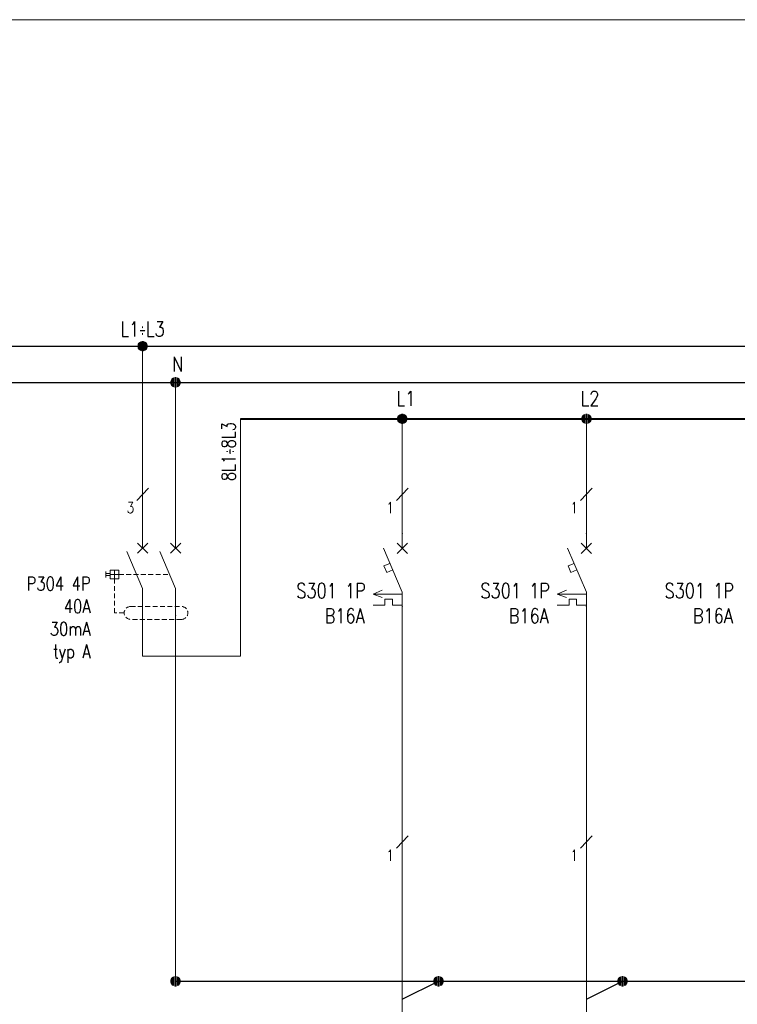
# Model space of a CAD drawing. Header units: millimetres. Extents: x 2505 to 3495, y 1397 to 1684.
# Tile 45 of 59: x 3145 to 3200, y 1608 to 1684. Entities that reach past the tile are written whole.
import ezdxf
from ezdxf.enums import TextEntityAlignment as Align

# ---------------------------------------------------------------- set-up
doc = ezdxf.new("R2010")
doc.units = ezdxf.units.MM
doc.linetypes.add('DASHED2', pattern=[0.375, 0.25, -0.125])
for name, color, linetype, lineweight in [('#elektryczne', 7, 'Continuous', 20), ('EB_PRZEWODY', 3, 'Continuous', 20), ('PRZEWODY', 3, 'Continuous', 20), ('SYMBOL', 3, 'Continuous', 20), ('SZYNY', 1, 'Continuous', 40)]:
    doc.layers.add(name, color=color, linetype=linetype, lineweight=lineweight)
doc.layers.add('OPIS', color=7, linetype='Continuous')
doc.styles.add('SIMPLEX', font='simplex.shx', dxfattribs={"width": 0.8})

# ---------------------------------------------------------------- blocks, each defined once
blk = doc.blocks.new('*U76')
for p, q in [((-0.64, 0.17), (-0.66, 0.02)), ((-0.64, 0.17), (-0.66, 0.02)), ((-0.64, 0), (-0.66, -0.03)), ((-0.6, 0.28), (-0.64, 0.17)), ((-0.6, 0.28), (-0.64, 0.17)), ((-0.6, 0.14), (-0.64, 0.09)), ((-0.6, 0), (-0.64, 0)), ((-0.51, 0.43), (-0.6, 0.28)), ((-0.51, 0.43), (-0.6, 0.28)), ((-0.51, 0.29), (-0.6, 0.19)), ((-0.51, 0.15), (-0.6, 0.1)), ((-0.51, 0.01), (-0.6, 0)), ((-0.4, 0.52), (-0.51, 0.43)), ((-0.4, 0.52), (-0.51, 0.43)), ((-0.4, 0.41), (-0.51, 0.33)), ((-0.4, 0.29), (-0.51, 0.24)), ((-0.4, 0.17), (-0.51, 0.15)), ((-0.4, 0.06), (-0.51, 0.05)), ((-0.27, 0.61), (-0.4, 0.52)), ((-0.27, 0.61), (-0.4, 0.52)), ((-0.27, 0.5), (-0.4, 0.43)), ((-0.27, 0.38), (-0.4, 0.33)), ((-0.27, 0.27), (-0.4, 0.24)), ((-0.27, 0.16), (-0.4, 0.14)), ((-0.27, 0.05), (-0.4, 0.05)), ((-0.27, 0.61), (-0.27, -0.61)), ((-0.27, 0.61), (-0.27, -0.61)), ((-0.1, 0.66), (0.1, 0.66)), ((-0.1, 0.66), (0.1, 0.66)), ((-0.1, -0.66), (-0.1, 0.66)), ((-0.1, 0.66), (-0.1, -0.66)), ((-0.1, 0.56), (0.1, 0.56)), ((-0.1, 0.46), (0.1, 0.46)), ((-0.1, 0.36), (0.1, 0.36)), ((-0.1, 0.26), (0.1, 0.26)), ((-0.1, 0.15), (0.1, 0.15)), ((-0.1, 0.05), (0.1, 0.05)), ((0.1, -0.66), (0.1, 0.66)), ((0.1, 0.66), (0.1, -0.66)), ((0.27, 0.61), (0.27, -0.61)), ((0.27, 0.61), (0.27, -0.61)), ((0.27, 0.61), (0.4, 0.52)), ((0.27, 0.61), (0.4, 0.52)), ((0.27, 0.5), (0.4, 0.43)), ((0.27, 0.38), (0.4, 0.33)), ((0.27, 0.27), (0.4, 0.24)), ((0.27, 0.16), (0.4, 0.14)), ((0.27, 0.05), (0.4, 0.05)), ((0.4, 0.52), (0.51, 0.43)), ((0.4, 0.52), (0.51, 0.43)), ((0.4, 0.41), (0.51, 0.33)), ((0.4, 0.29), (0.51, 0.24)), ((0.4, 0.17), (0.51, 0.15)), ((0.4, 0.06), (0.51, 0.05)), ((0.51, 0.43), (0.6, 0.28)), ((0.51, 0.43), (0.6, 0.28)), ((0.51, 0.29), (0.6, 0.19)), ((0.51, 0.15), (0.6, 0.1)), ((0.51, 0.01), (0.6, 0)), ((0.6, 0.28), (0.64, 0.17)), ((0.6, 0.28), (0.64, 0.17)), ((0.6, 0.14), (0.64, 0.09)), ((0.6, 0), (0.64, 0)), ((0.64, 0.17), (0.66, 0.02)), ((0.64, 0.17), (0.66, 0.02)), ((0.64, 0), (0.66, -0.03)), ((-0.65, -0.08), (-0.64, -0.17)), ((-0.64, -0.17), (-0.65, -0.08)), ((-0.6, -0.14), (-0.64, -0.08)), ((-0.64, -0.17), (-0.6, -0.28)), ((-0.6, -0.28), (-0.64, -0.17)), ((-0.51, -0.13), (-0.6, -0.09)), ((-0.51, -0.27), (-0.6, -0.18)), ((-0.6, -0.28), (-0.51, -0.41)), ((-0.51, -0.41), (-0.6, -0.28)), ((-0.4, -0.06), (-0.51, -0.04)), ((-0.4, -0.17), (-0.51, -0.13)), ((-0.4, -0.29), (-0.51, -0.23)), ((-0.4, -0.41), (-0.51, -0.32)), ((-0.51, -0.41), (-0.4, -0.52)), ((-0.4, -0.52), (-0.51, -0.41)), ((-0.27, -0.06), (-0.4, -0.05)), ((-0.27, -0.17), (-0.4, -0.14)), ((-0.27, -0.28), (-0.4, -0.24)), ((-0.27, -0.39), (-0.4, -0.33)), ((-0.27, -0.5), (-0.4, -0.43)), ((-0.4, -0.52), (-0.27, -0.61)), ((-0.27, -0.61), (-0.4, -0.52)), ((-0.1, -0.05), (0.1, -0.05)), ((-0.1, -0.15), (0.1, -0.15)), ((-0.1, -0.26), (0.1, -0.26)), ((-0.1, -0.36), (0.1, -0.36)), ((-0.1, -0.46), (0.1, -0.46)), ((-0.1, -0.56), (0.1, -0.56)), ((0.1, -0.66), (-0.1, -0.66)), ((-0.1, -0.66), (0.1, -0.66)), ((0.27, -0.06), (0.4, -0.05)), ((0.27, -0.17), (0.4, -0.14)), ((0.27, -0.28), (0.4, -0.24)), ((0.27, -0.39), (0.4, -0.33)), ((0.27, -0.5), (0.4, -0.43)), ((0.4, -0.52), (0.27, -0.61)), ((0.27, -0.61), (0.4, -0.52)), ((0.4, -0.06), (0.51, -0.04)), ((0.4, -0.17), (0.51, -0.13)), ((0.4, -0.29), (0.51, -0.23)), ((0.4, -0.41), (0.51, -0.32)), ((0.51, -0.41), (0.4, -0.52)), ((0.4, -0.52), (0.51, -0.41)), ((0.51, -0.13), (0.6, -0.09)), ((0.51, -0.27), (0.6, -0.18)), ((0.6, -0.28), (0.51, -0.41)), ((0.51, -0.41), (0.6, -0.28)), ((0.6, -0.14), (0.64, -0.08)), ((0.64, -0.17), (0.6, -0.28)), ((0.6, -0.28), (0.64, -0.17)), ((0.65, -0.08), (0.64, -0.17)), ((0.64, -0.17), (0.65, -0.08))]:
    blk.add_line(p, q)
at = {"ltscale": 5}
blk.add_line((0.66, 0.02), (0.66, -0.08), dxfattribs=at)
blk.add_point((0, 0))
blk = doc.blocks.new('*U78')
for p, q in [((-0.64, 0.17), (-0.66, 0.02)), ((-0.64, 0.17), (-0.66, 0.02)), ((-0.64, 0), (-0.66, -0.03)), ((-0.6, 0.28), (-0.64, 0.17)), ((-0.6, 0.28), (-0.64, 0.17)), ((-0.6, 0.14), (-0.64, 0.09)), ((-0.6, 0), (-0.64, 0)), ((-0.51, 0.43), (-0.6, 0.28)), ((-0.51, 0.43), (-0.6, 0.28)), ((-0.51, 0.29), (-0.6, 0.19)), ((-0.51, 0.15), (-0.6, 0.1)), ((-0.51, 0.01), (-0.6, 0)), ((-0.4, 0.52), (-0.51, 0.43)), ((-0.4, 0.52), (-0.51, 0.43)), ((-0.4, 0.41), (-0.51, 0.33)), ((-0.4, 0.29), (-0.51, 0.24)), ((-0.4, 0.17), (-0.51, 0.15)), ((-0.4, 0.06), (-0.51, 0.05)), ((-0.27, 0.61), (-0.4, 0.52)), ((-0.27, 0.61), (-0.4, 0.52)), ((-0.27, 0.5), (-0.4, 0.43)), ((-0.27, 0.38), (-0.4, 0.33)), ((-0.27, 0.27), (-0.4, 0.24)), ((-0.27, 0.16), (-0.4, 0.14)), ((-0.27, 0.05), (-0.4, 0.05)), ((-0.27, 0.61), (-0.27, -0.61)), ((-0.27, 0.61), (-0.27, -0.61)), ((-0.1, 0.66), (0.1, 0.66)), ((-0.1, 0.66), (0.1, 0.66)), ((-0.1, -0.66), (-0.1, 0.66)), ((-0.1, 0.66), (-0.1, -0.66)), ((-0.1, 0.56), (0.1, 0.56)), ((-0.1, 0.46), (0.1, 0.46)), ((-0.1, 0.36), (0.1, 0.36)), ((-0.1, 0.26), (0.1, 0.26)), ((-0.1, 0.15), (0.1, 0.15)), ((-0.1, 0.05), (0.1, 0.05)), ((0.1, -0.66), (0.1, 0.66)), ((0.1, 0.66), (0.1, -0.66)), ((0.27, 0.61), (0.27, -0.61)), ((0.27, 0.61), (0.27, -0.61)), ((0.27, 0.61), (0.4, 0.52)), ((0.27, 0.61), (0.4, 0.52)), ((0.27, 0.5), (0.4, 0.43)), ((0.27, 0.38), (0.4, 0.33)), ((0.27, 0.27), (0.4, 0.24)), ((0.27, 0.16), (0.4, 0.14)), ((0.27, 0.05), (0.4, 0.05)), ((0.4, 0.52), (0.51, 0.43)), ((0.4, 0.52), (0.51, 0.43)), ((0.4, 0.41), (0.51, 0.33)), ((0.4, 0.29), (0.51, 0.24)), ((0.4, 0.17), (0.51, 0.15)), ((0.4, 0.06), (0.51, 0.05)), ((0.51, 0.43), (0.6, 0.28)), ((0.51, 0.43), (0.6, 0.28)), ((0.51, 0.29), (0.6, 0.19)), ((0.51, 0.15), (0.6, 0.1)), ((0.51, 0.01), (0.6, 0)), ((0.6, 0.28), (0.64, 0.17)), ((0.6, 0.28), (0.64, 0.17)), ((0.6, 0.14), (0.64, 0.09)), ((0.6, 0), (0.64, 0)), ((0.64, 0.17), (0.66, 0.02)), ((0.64, 0.17), (0.66, 0.02)), ((0.64, 0), (0.66, -0.03)), ((-0.65, -0.08), (-0.64, -0.17)), ((-0.64, -0.17), (-0.65, -0.08)), ((-0.6, -0.14), (-0.64, -0.08)), ((-0.64, -0.17), (-0.6, -0.28)), ((-0.6, -0.28), (-0.64, -0.17)), ((-0.51, -0.13), (-0.6, -0.09)), ((-0.51, -0.27), (-0.6, -0.18)), ((-0.6, -0.28), (-0.51, -0.41)), ((-0.51, -0.41), (-0.6, -0.28)), ((-0.4, -0.06), (-0.51, -0.04)), ((-0.4, -0.17), (-0.51, -0.13)), ((-0.4, -0.29), (-0.51, -0.23)), ((-0.4, -0.41), (-0.51, -0.32)), ((-0.51, -0.41), (-0.4, -0.52)), ((-0.4, -0.52), (-0.51, -0.41)), ((-0.27, -0.06), (-0.4, -0.05)), ((-0.27, -0.17), (-0.4, -0.14)), ((-0.27, -0.28), (-0.4, -0.24)), ((-0.27, -0.39), (-0.4, -0.33)), ((-0.27, -0.5), (-0.4, -0.43)), ((-0.4, -0.52), (-0.27, -0.61)), ((-0.27, -0.61), (-0.4, -0.52)), ((-0.1, -0.05), (0.1, -0.05)), ((-0.1, -0.15), (0.1, -0.15)), ((-0.1, -0.26), (0.1, -0.26)), ((-0.1, -0.36), (0.1, -0.36)), ((-0.1, -0.46), (0.1, -0.46)), ((-0.1, -0.56), (0.1, -0.56)), ((0.1, -0.66), (-0.1, -0.66)), ((-0.1, -0.66), (0.1, -0.66)), ((0.27, -0.06), (0.4, -0.05)), ((0.27, -0.17), (0.4, -0.14)), ((0.27, -0.28), (0.4, -0.24)), ((0.27, -0.39), (0.4, -0.33)), ((0.27, -0.5), (0.4, -0.43)), ((0.4, -0.52), (0.27, -0.61)), ((0.27, -0.61), (0.4, -0.52)), ((0.4, -0.06), (0.51, -0.04)), ((0.4, -0.17), (0.51, -0.13)), ((0.4, -0.29), (0.51, -0.23)), ((0.4, -0.41), (0.51, -0.32)), ((0.51, -0.41), (0.4, -0.52)), ((0.4, -0.52), (0.51, -0.41)), ((0.51, -0.13), (0.6, -0.09)), ((0.51, -0.27), (0.6, -0.18)), ((0.6, -0.28), (0.51, -0.41)), ((0.51, -0.41), (0.6, -0.28)), ((0.6, -0.14), (0.64, -0.08)), ((0.64, -0.17), (0.6, -0.28)), ((0.6, -0.28), (0.64, -0.17)), ((0.65, -0.08), (0.64, -0.17)), ((0.64, -0.17), (0.65, -0.08))]:
    blk.add_line(p, q)
at = {"ltscale": 5}
blk.add_line((0.66, 0.02), (0.66, -0.08), dxfattribs=at)
blk.add_point((0, 0))
blk = doc.blocks.new('różnicowoprądowy')
for p, q in [((0, 0), (0, 2)), ((5.04, 0), (5.04, 2)), ((-0.78, -0.78), (0.78, 0.78)), ((0.78, -0.78), (-0.78, 0.78)), ((4.26, -0.78), (5.83, 0.78)), ((5.83, -0.78), (4.26, 0.78)), ((-2.41, -0.52), (0, -6.16)), ((2.63, -0.52), (5.04, -6.16)), ((-5.65, -3.56), (-5.65, -4.47)), ((-4.96, -3.85), (-5.65, -3.85)), ((-4.96, -4.18), (-5.65, -4.18)), ((-4.96, -3.35), (-4.96, -4.68)), ((-3.63, -3.35), (-4.96, -3.35)), ((-3.63, -4.02), (-4.96, -4.02)), ((-4.3, -3.35), (-4.3, -4.68)), ((-3.63, -3.35), (-3.63, -4.68)), ((-3.63, -4.68), (-4.96, -4.68)), ((0, -6.12), (0, -11.54)), ((5.04, -6.16), (5.04, -11.58))]:
    blk.add_line(p, q)
at = {"color": 3}
blk.add_line((2.63, -0.52), (5.04, -6.16), dxfattribs=at)
blk.add_line((2.63, -0.52), (5.04, -6.16), dxfattribs=at)
at = {"color": 4, "linetype": 'DASHED2', "ltscale": 3}
for p, q in [((-3.63, -4.02), (4.13, -4.02)), ((-1.84, -8.93), (5.95, -8.93)), ((5.95, -10.91), (-1.84, -10.91))]:
    blk.add_line(p, q, dxfattribs=at)
blk.add_lwpolyline([(-2.83, -9.92), (-4.3, -9.92), (-4.3, -4.68)], dxfattribs=at)
for centre, start, end in [((-1.84, -9.92), 90, 270), ((5.95, -9.92), 270, 90)]:
    blk.add_arc(centre, 0.99, start, end, dxfattribs=at)
blk.add_point((5.04, -10.35), dxfattribs=at)
blk.add_point((5.04, -10.35), dxfattribs=at)
blk = doc.blocks.new('*U77')
for p, q in [((-0.64, 0.17), (-0.66, 0.02)), ((-0.64, 0.17), (-0.66, 0.02)), ((-0.64, 0), (-0.66, -0.03)), ((-0.6, 0.28), (-0.64, 0.17)), ((-0.6, 0.28), (-0.64, 0.17)), ((-0.6, 0.14), (-0.64, 0.09)), ((-0.6, 0), (-0.64, 0)), ((-0.51, 0.43), (-0.6, 0.28)), ((-0.51, 0.43), (-0.6, 0.28)), ((-0.51, 0.29), (-0.6, 0.19)), ((-0.51, 0.15), (-0.6, 0.1)), ((-0.51, 0.01), (-0.6, 0)), ((-0.4, 0.52), (-0.51, 0.43)), ((-0.4, 0.52), (-0.51, 0.43)), ((-0.4, 0.41), (-0.51, 0.33)), ((-0.4, 0.29), (-0.51, 0.24)), ((-0.4, 0.17), (-0.51, 0.15)), ((-0.4, 0.06), (-0.51, 0.05)), ((-0.27, 0.61), (-0.4, 0.52)), ((-0.27, 0.61), (-0.4, 0.52)), ((-0.27, 0.5), (-0.4, 0.43)), ((-0.27, 0.38), (-0.4, 0.33)), ((-0.27, 0.27), (-0.4, 0.24)), ((-0.27, 0.16), (-0.4, 0.14)), ((-0.27, 0.05), (-0.4, 0.05)), ((-0.27, 0.61), (-0.27, -0.61)), ((-0.27, 0.61), (-0.27, -0.61)), ((-0.1, 0.66), (0.1, 0.66)), ((-0.1, 0.66), (0.1, 0.66)), ((-0.1, -0.66), (-0.1, 0.66)), ((-0.1, 0.66), (-0.1, -0.66)), ((-0.1, 0.56), (0.1, 0.56)), ((-0.1, 0.46), (0.1, 0.46)), ((-0.1, 0.36), (0.1, 0.36)), ((-0.1, 0.26), (0.1, 0.26)), ((-0.1, 0.15), (0.1, 0.15)), ((-0.1, 0.05), (0.1, 0.05)), ((0.1, -0.66), (0.1, 0.66)), ((0.1, 0.66), (0.1, -0.66)), ((0.27, 0.61), (0.27, -0.61)), ((0.27, 0.61), (0.27, -0.61)), ((0.27, 0.61), (0.4, 0.52)), ((0.27, 0.61), (0.4, 0.52)), ((0.27, 0.5), (0.4, 0.43)), ((0.27, 0.38), (0.4, 0.33)), ((0.27, 0.27), (0.4, 0.24)), ((0.27, 0.16), (0.4, 0.14)), ((0.27, 0.05), (0.4, 0.05)), ((0.4, 0.52), (0.51, 0.43)), ((0.4, 0.52), (0.51, 0.43)), ((0.4, 0.41), (0.51, 0.33)), ((0.4, 0.29), (0.51, 0.24)), ((0.4, 0.17), (0.51, 0.15)), ((0.4, 0.06), (0.51, 0.05)), ((0.51, 0.43), (0.6, 0.28)), ((0.51, 0.43), (0.6, 0.28)), ((0.51, 0.29), (0.6, 0.19)), ((0.51, 0.15), (0.6, 0.1)), ((0.51, 0.01), (0.6, 0)), ((0.6, 0.28), (0.64, 0.17)), ((0.6, 0.28), (0.64, 0.17)), ((0.6, 0.14), (0.64, 0.09)), ((0.6, 0), (0.64, 0)), ((0.64, 0.17), (0.66, 0.02)), ((0.64, 0.17), (0.66, 0.02)), ((0.64, 0), (0.66, -0.03)), ((-0.65, -0.08), (-0.64, -0.17)), ((-0.64, -0.17), (-0.65, -0.08)), ((-0.6, -0.14), (-0.64, -0.08)), ((-0.64, -0.17), (-0.6, -0.28)), ((-0.6, -0.28), (-0.64, -0.17)), ((-0.51, -0.13), (-0.6, -0.09)), ((-0.51, -0.27), (-0.6, -0.18)), ((-0.6, -0.28), (-0.51, -0.41)), ((-0.51, -0.41), (-0.6, -0.28)), ((-0.4, -0.06), (-0.51, -0.04)), ((-0.4, -0.17), (-0.51, -0.13)), ((-0.4, -0.29), (-0.51, -0.23)), ((-0.4, -0.41), (-0.51, -0.32)), ((-0.51, -0.41), (-0.4, -0.52)), ((-0.4, -0.52), (-0.51, -0.41)), ((-0.27, -0.06), (-0.4, -0.05)), ((-0.27, -0.17), (-0.4, -0.14)), ((-0.27, -0.28), (-0.4, -0.24)), ((-0.27, -0.39), (-0.4, -0.33)), ((-0.27, -0.5), (-0.4, -0.43)), ((-0.4, -0.52), (-0.27, -0.61)), ((-0.27, -0.61), (-0.4, -0.52)), ((-0.1, -0.05), (0.1, -0.05)), ((-0.1, -0.15), (0.1, -0.15)), ((-0.1, -0.26), (0.1, -0.26)), ((-0.1, -0.36), (0.1, -0.36)), ((-0.1, -0.46), (0.1, -0.46)), ((-0.1, -0.56), (0.1, -0.56)), ((0.1, -0.66), (-0.1, -0.66)), ((-0.1, -0.66), (0.1, -0.66)), ((0.27, -0.06), (0.4, -0.05)), ((0.27, -0.17), (0.4, -0.14)), ((0.27, -0.28), (0.4, -0.24)), ((0.27, -0.39), (0.4, -0.33)), ((0.27, -0.5), (0.4, -0.43)), ((0.4, -0.52), (0.27, -0.61)), ((0.27, -0.61), (0.4, -0.52)), ((0.4, -0.06), (0.51, -0.04)), ((0.4, -0.17), (0.51, -0.13)), ((0.4, -0.29), (0.51, -0.23)), ((0.4, -0.41), (0.51, -0.32)), ((0.51, -0.41), (0.4, -0.52)), ((0.4, -0.52), (0.51, -0.41)), ((0.51, -0.13), (0.6, -0.09)), ((0.51, -0.27), (0.6, -0.18)), ((0.6, -0.28), (0.51, -0.41)), ((0.51, -0.41), (0.6, -0.28)), ((0.6, -0.14), (0.64, -0.08)), ((0.64, -0.17), (0.6, -0.28)), ((0.6, -0.28), (0.64, -0.17)), ((0.65, -0.08), (0.64, -0.17)), ((0.64, -0.17), (0.65, -0.08))]:
    blk.add_line(p, q)
at = {"ltscale": 5}
blk.add_line((0.66, 0.02), (0.66, -0.08), dxfattribs=at)
blk.add_point((0, 0))
blk = doc.blocks.new('S-ZAB')
for p, q in [((-0.707114, -2.707138), (0.707099, -1.292925)), ((0.707099, -2.707138), (-0.707114, -1.292925)), ((-0.000008, -2.000032), (-0.000008, -0.000031)), ((-2.605718, -2.000032), (-0.000008, -8.080032)), ((-1.707928, -4.094892), (-2.531218, -4.447722)), ((-2.531218, -4.447722), (-2.150078, -5.337052)), ((-1.326788, -4.984212), (-2.150078, -5.337052)), ((-4.022616, -8.370921), (-2.759798, -7.798842)), ((-0.000008, -8.080032), (-0.000008, -10.080032)), ((-0.000008, -8.370921), (-4.022616, -8.370921)), ((-2.759798, -8.79886), (-4.022616, -8.370921)), ((-2.403294, -9.060289), (-2.403294, -9.874011)), ((-1.349945, -9.060289), (-2.403294, -9.060289)), ((-1.349945, -9.060289), (-1.349945, -9.874011)), ((-2.403294, -9.874011), (-4.022616, -9.874011)), ((-0.000008, -9.874011), (-1.349945, -9.874011))]:
    blk.add_line(p, q)
for p in [(-0.000008, -0.000031), (-0.000008, -10.080032)]:
    blk.add_point(p)
blk = doc.blocks.new('*U75')
for p, q in [((-0.64, 0.17), (-0.66, 0.02)), ((-0.64, 0.17), (-0.66, 0.02)), ((-0.64, 0), (-0.66, -0.03)), ((-0.6, 0.28), (-0.64, 0.17)), ((-0.6, 0.28), (-0.64, 0.17)), ((-0.6, 0.14), (-0.64, 0.09)), ((-0.6, 0), (-0.64, 0)), ((-0.51, 0.43), (-0.6, 0.28)), ((-0.51, 0.43), (-0.6, 0.28)), ((-0.51, 0.29), (-0.6, 0.19)), ((-0.51, 0.15), (-0.6, 0.1)), ((-0.51, 0.01), (-0.6, 0)), ((-0.4, 0.52), (-0.51, 0.43)), ((-0.4, 0.52), (-0.51, 0.43)), ((-0.4, 0.41), (-0.51, 0.33)), ((-0.4, 0.29), (-0.51, 0.24)), ((-0.4, 0.17), (-0.51, 0.15)), ((-0.4, 0.06), (-0.51, 0.05)), ((-0.27, 0.61), (-0.4, 0.52)), ((-0.27, 0.61), (-0.4, 0.52)), ((-0.27, 0.5), (-0.4, 0.43)), ((-0.27, 0.38), (-0.4, 0.33)), ((-0.27, 0.27), (-0.4, 0.24)), ((-0.27, 0.16), (-0.4, 0.14)), ((-0.27, 0.05), (-0.4, 0.05)), ((-0.27, 0.61), (-0.27, -0.61)), ((-0.27, 0.61), (-0.27, -0.61)), ((-0.1, 0.66), (0.1, 0.66)), ((-0.1, 0.66), (0.1, 0.66)), ((-0.1, -0.66), (-0.1, 0.66)), ((-0.1, 0.66), (-0.1, -0.66)), ((-0.1, 0.56), (0.1, 0.56)), ((-0.1, 0.46), (0.1, 0.46)), ((-0.1, 0.36), (0.1, 0.36)), ((-0.1, 0.26), (0.1, 0.26)), ((-0.1, 0.15), (0.1, 0.15)), ((-0.1, 0.05), (0.1, 0.05)), ((0.1, -0.66), (0.1, 0.66)), ((0.1, 0.66), (0.1, -0.66)), ((0.27, 0.61), (0.27, -0.61)), ((0.27, 0.61), (0.27, -0.61)), ((0.27, 0.61), (0.4, 0.52)), ((0.27, 0.61), (0.4, 0.52)), ((0.27, 0.5), (0.4, 0.43)), ((0.27, 0.38), (0.4, 0.33)), ((0.27, 0.27), (0.4, 0.24)), ((0.27, 0.16), (0.4, 0.14)), ((0.27, 0.05), (0.4, 0.05)), ((0.4, 0.52), (0.51, 0.43)), ((0.4, 0.52), (0.51, 0.43)), ((0.4, 0.41), (0.51, 0.33)), ((0.4, 0.29), (0.51, 0.24)), ((0.4, 0.17), (0.51, 0.15)), ((0.4, 0.06), (0.51, 0.05)), ((0.51, 0.43), (0.6, 0.28)), ((0.51, 0.43), (0.6, 0.28)), ((0.51, 0.29), (0.6, 0.19)), ((0.51, 0.15), (0.6, 0.1)), ((0.51, 0.01), (0.6, 0)), ((0.6, 0.28), (0.64, 0.17)), ((0.6, 0.28), (0.64, 0.17)), ((0.6, 0.14), (0.64, 0.09)), ((0.6, 0), (0.64, 0)), ((0.64, 0.17), (0.66, 0.02)), ((0.64, 0.17), (0.66, 0.02)), ((0.64, 0), (0.66, -0.03)), ((-0.65, -0.08), (-0.64, -0.17)), ((-0.64, -0.17), (-0.65, -0.08)), ((-0.6, -0.14), (-0.64, -0.08)), ((-0.64, -0.17), (-0.6, -0.28)), ((-0.6, -0.28), (-0.64, -0.17)), ((-0.51, -0.13), (-0.6, -0.09)), ((-0.51, -0.27), (-0.6, -0.18)), ((-0.6, -0.28), (-0.51, -0.41)), ((-0.51, -0.41), (-0.6, -0.28)), ((-0.4, -0.06), (-0.51, -0.04)), ((-0.4, -0.17), (-0.51, -0.13)), ((-0.4, -0.29), (-0.51, -0.23)), ((-0.4, -0.41), (-0.51, -0.32)), ((-0.51, -0.41), (-0.4, -0.52)), ((-0.4, -0.52), (-0.51, -0.41)), ((-0.27, -0.06), (-0.4, -0.05)), ((-0.27, -0.17), (-0.4, -0.14)), ((-0.27, -0.28), (-0.4, -0.24)), ((-0.27, -0.39), (-0.4, -0.33)), ((-0.27, -0.5), (-0.4, -0.43)), ((-0.4, -0.52), (-0.27, -0.61)), ((-0.27, -0.61), (-0.4, -0.52)), ((-0.1, -0.05), (0.1, -0.05)), ((-0.1, -0.15), (0.1, -0.15)), ((-0.1, -0.26), (0.1, -0.26)), ((-0.1, -0.36), (0.1, -0.36)), ((-0.1, -0.46), (0.1, -0.46)), ((-0.1, -0.56), (0.1, -0.56)), ((0.1, -0.66), (-0.1, -0.66)), ((-0.1, -0.66), (0.1, -0.66)), ((0.27, -0.06), (0.4, -0.05)), ((0.27, -0.17), (0.4, -0.14)), ((0.27, -0.28), (0.4, -0.24)), ((0.27, -0.39), (0.4, -0.33)), ((0.27, -0.5), (0.4, -0.43)), ((0.4, -0.52), (0.27, -0.61)), ((0.27, -0.61), (0.4, -0.52)), ((0.4, -0.06), (0.51, -0.04)), ((0.4, -0.17), (0.51, -0.13)), ((0.4, -0.29), (0.51, -0.23)), ((0.4, -0.41), (0.51, -0.32)), ((0.51, -0.41), (0.4, -0.52)), ((0.4, -0.52), (0.51, -0.41)), ((0.51, -0.13), (0.6, -0.09)), ((0.51, -0.27), (0.6, -0.18)), ((0.6, -0.28), (0.51, -0.41)), ((0.51, -0.41), (0.6, -0.28)), ((0.6, -0.14), (0.64, -0.08)), ((0.64, -0.17), (0.6, -0.28)), ((0.6, -0.28), (0.64, -0.17)), ((0.65, -0.08), (0.64, -0.17)), ((0.64, -0.17), (0.65, -0.08))]:
    blk.add_line(p, q)
at = {"ltscale": 5}
blk.add_line((0.66, 0.02), (0.66, -0.08), dxfattribs=at)
blk.add_point((0, 0))
blk = doc.blocks.new('*U74')
for p, q in [((-0.64, 0.17), (-0.66, 0.02)), ((-0.64, 0.17), (-0.66, 0.02)), ((-0.64, 0), (-0.66, -0.03)), ((-0.6, 0.28), (-0.64, 0.17)), ((-0.6, 0.28), (-0.64, 0.17)), ((-0.6, 0.14), (-0.64, 0.09)), ((-0.6, 0), (-0.64, 0)), ((-0.51, 0.43), (-0.6, 0.28)), ((-0.51, 0.43), (-0.6, 0.28)), ((-0.51, 0.29), (-0.6, 0.19)), ((-0.51, 0.15), (-0.6, 0.1)), ((-0.51, 0.01), (-0.6, 0)), ((-0.4, 0.52), (-0.51, 0.43)), ((-0.4, 0.52), (-0.51, 0.43)), ((-0.4, 0.41), (-0.51, 0.33)), ((-0.4, 0.29), (-0.51, 0.24)), ((-0.4, 0.17), (-0.51, 0.15)), ((-0.4, 0.06), (-0.51, 0.05)), ((-0.27, 0.61), (-0.4, 0.52)), ((-0.27, 0.61), (-0.4, 0.52)), ((-0.27, 0.5), (-0.4, 0.43)), ((-0.27, 0.38), (-0.4, 0.33)), ((-0.27, 0.27), (-0.4, 0.24)), ((-0.27, 0.16), (-0.4, 0.14)), ((-0.27, 0.05), (-0.4, 0.05)), ((-0.27, 0.61), (-0.27, -0.61)), ((-0.27, 0.61), (-0.27, -0.61)), ((-0.1, 0.66), (0.1, 0.66)), ((-0.1, 0.66), (0.1, 0.66)), ((-0.1, -0.66), (-0.1, 0.66)), ((-0.1, 0.66), (-0.1, -0.66)), ((-0.1, 0.56), (0.1, 0.56)), ((-0.1, 0.46), (0.1, 0.46)), ((-0.1, 0.36), (0.1, 0.36)), ((-0.1, 0.26), (0.1, 0.26)), ((-0.1, 0.15), (0.1, 0.15)), ((-0.1, 0.05), (0.1, 0.05)), ((0.1, -0.66), (0.1, 0.66)), ((0.1, 0.66), (0.1, -0.66)), ((0.27, 0.61), (0.27, -0.61)), ((0.27, 0.61), (0.27, -0.61)), ((0.27, 0.61), (0.4, 0.52)), ((0.27, 0.61), (0.4, 0.52)), ((0.27, 0.5), (0.4, 0.43)), ((0.27, 0.38), (0.4, 0.33)), ((0.27, 0.27), (0.4, 0.24)), ((0.27, 0.16), (0.4, 0.14)), ((0.27, 0.05), (0.4, 0.05)), ((0.4, 0.52), (0.51, 0.43)), ((0.4, 0.52), (0.51, 0.43)), ((0.4, 0.41), (0.51, 0.33)), ((0.4, 0.29), (0.51, 0.24)), ((0.4, 0.17), (0.51, 0.15)), ((0.4, 0.06), (0.51, 0.05)), ((0.51, 0.43), (0.6, 0.28)), ((0.51, 0.43), (0.6, 0.28)), ((0.51, 0.29), (0.6, 0.19)), ((0.51, 0.15), (0.6, 0.1)), ((0.51, 0.01), (0.6, 0)), ((0.6, 0.28), (0.64, 0.17)), ((0.6, 0.28), (0.64, 0.17)), ((0.6, 0.14), (0.64, 0.09)), ((0.6, 0), (0.64, 0)), ((0.64, 0.17), (0.66, 0.02)), ((0.64, 0.17), (0.66, 0.02)), ((0.64, 0), (0.66, -0.03)), ((-0.65, -0.08), (-0.64, -0.17)), ((-0.64, -0.17), (-0.65, -0.08)), ((-0.6, -0.14), (-0.64, -0.08)), ((-0.64, -0.17), (-0.6, -0.28)), ((-0.6, -0.28), (-0.64, -0.17)), ((-0.51, -0.13), (-0.6, -0.09)), ((-0.51, -0.27), (-0.6, -0.18)), ((-0.6, -0.28), (-0.51, -0.41)), ((-0.51, -0.41), (-0.6, -0.28)), ((-0.4, -0.06), (-0.51, -0.04)), ((-0.4, -0.17), (-0.51, -0.13)), ((-0.4, -0.29), (-0.51, -0.23)), ((-0.4, -0.41), (-0.51, -0.32)), ((-0.51, -0.41), (-0.4, -0.52)), ((-0.4, -0.52), (-0.51, -0.41)), ((-0.27, -0.06), (-0.4, -0.05)), ((-0.27, -0.17), (-0.4, -0.14)), ((-0.27, -0.28), (-0.4, -0.24)), ((-0.27, -0.39), (-0.4, -0.33)), ((-0.27, -0.5), (-0.4, -0.43)), ((-0.4, -0.52), (-0.27, -0.61)), ((-0.27, -0.61), (-0.4, -0.52)), ((-0.1, -0.05), (0.1, -0.05)), ((-0.1, -0.15), (0.1, -0.15)), ((-0.1, -0.26), (0.1, -0.26)), ((-0.1, -0.36), (0.1, -0.36)), ((-0.1, -0.46), (0.1, -0.46)), ((-0.1, -0.56), (0.1, -0.56)), ((0.1, -0.66), (-0.1, -0.66)), ((-0.1, -0.66), (0.1, -0.66)), ((0.27, -0.06), (0.4, -0.05)), ((0.27, -0.17), (0.4, -0.14)), ((0.27, -0.28), (0.4, -0.24)), ((0.27, -0.39), (0.4, -0.33)), ((0.27, -0.5), (0.4, -0.43)), ((0.4, -0.52), (0.27, -0.61)), ((0.27, -0.61), (0.4, -0.52)), ((0.4, -0.06), (0.51, -0.04)), ((0.4, -0.17), (0.51, -0.13)), ((0.4, -0.29), (0.51, -0.23)), ((0.4, -0.41), (0.51, -0.32)), ((0.51, -0.41), (0.4, -0.52)), ((0.4, -0.52), (0.51, -0.41)), ((0.51, -0.13), (0.6, -0.09)), ((0.51, -0.27), (0.6, -0.18)), ((0.6, -0.28), (0.51, -0.41)), ((0.51, -0.41), (0.6, -0.28)), ((0.6, -0.14), (0.64, -0.08)), ((0.64, -0.17), (0.6, -0.28)), ((0.6, -0.28), (0.64, -0.17)), ((0.65, -0.08), (0.64, -0.17)), ((0.64, -0.17), (0.65, -0.08))]:
    blk.add_line(p, q)
at = {"ltscale": 5}
blk.add_line((0.66, 0.02), (0.66, -0.08), dxfattribs=at)
blk.add_point((0, 0))
blk = doc.blocks.new('*U87')
for p, q in [((-0.64, 0.17), (-0.66, 0.02)), ((-0.64, 0.17), (-0.66, 0.02)), ((-0.64, 0), (-0.66, -0.03)), ((-0.6, 0.28), (-0.64, 0.17)), ((-0.6, 0.28), (-0.64, 0.17)), ((-0.6, 0.14), (-0.64, 0.09)), ((-0.6, 0), (-0.64, 0)), ((-0.51, 0.43), (-0.6, 0.28)), ((-0.51, 0.43), (-0.6, 0.28)), ((-0.51, 0.29), (-0.6, 0.19)), ((-0.51, 0.15), (-0.6, 0.1)), ((-0.51, 0.01), (-0.6, 0)), ((-0.4, 0.52), (-0.51, 0.43)), ((-0.4, 0.52), (-0.51, 0.43)), ((-0.4, 0.41), (-0.51, 0.33)), ((-0.4, 0.29), (-0.51, 0.24)), ((-0.4, 0.17), (-0.51, 0.15)), ((-0.4, 0.06), (-0.51, 0.05)), ((-0.27, 0.61), (-0.4, 0.52)), ((-0.27, 0.61), (-0.4, 0.52)), ((-0.27, 0.5), (-0.4, 0.43)), ((-0.27, 0.38), (-0.4, 0.33)), ((-0.27, 0.27), (-0.4, 0.24)), ((-0.27, 0.16), (-0.4, 0.14)), ((-0.27, 0.05), (-0.4, 0.05)), ((-0.27, 0.61), (-0.27, -0.61)), ((-0.27, 0.61), (-0.27, -0.61)), ((-0.1, 0.66), (0.1, 0.66)), ((-0.1, 0.66), (0.1, 0.66)), ((-0.1, -0.66), (-0.1, 0.66)), ((-0.1, 0.66), (-0.1, -0.66)), ((-0.1, 0.56), (0.1, 0.56)), ((-0.1, 0.46), (0.1, 0.46)), ((-0.1, 0.36), (0.1, 0.36)), ((-0.1, 0.26), (0.1, 0.26)), ((-0.1, 0.15), (0.1, 0.15)), ((-0.1, 0.05), (0.1, 0.05)), ((0.1, -0.66), (0.1, 0.66)), ((0.1, 0.66), (0.1, -0.66)), ((0.27, 0.61), (0.27, -0.61)), ((0.27, 0.61), (0.27, -0.61)), ((0.27, 0.61), (0.4, 0.52)), ((0.27, 0.61), (0.4, 0.52)), ((0.27, 0.5), (0.4, 0.43)), ((0.27, 0.38), (0.4, 0.33)), ((0.27, 0.27), (0.4, 0.24)), ((0.27, 0.16), (0.4, 0.14)), ((0.27, 0.05), (0.4, 0.05)), ((0.4, 0.52), (0.51, 0.43)), ((0.4, 0.52), (0.51, 0.43)), ((0.4, 0.41), (0.51, 0.33)), ((0.4, 0.29), (0.51, 0.24)), ((0.4, 0.17), (0.51, 0.15)), ((0.4, 0.06), (0.51, 0.05)), ((0.51, 0.43), (0.6, 0.28)), ((0.51, 0.43), (0.6, 0.28)), ((0.51, 0.29), (0.6, 0.19)), ((0.51, 0.15), (0.6, 0.1)), ((0.51, 0.01), (0.6, 0)), ((0.6, 0.28), (0.64, 0.17)), ((0.6, 0.28), (0.64, 0.17)), ((0.6, 0.14), (0.64, 0.09)), ((0.6, 0), (0.64, 0)), ((0.64, 0.17), (0.66, 0.02)), ((0.64, 0.17), (0.66, 0.02)), ((0.64, 0), (0.66, -0.03)), ((-0.65, -0.08), (-0.64, -0.17)), ((-0.64, -0.17), (-0.65, -0.08)), ((-0.6, -0.14), (-0.64, -0.08)), ((-0.64, -0.17), (-0.6, -0.28)), ((-0.6, -0.28), (-0.64, -0.17)), ((-0.51, -0.13), (-0.6, -0.09)), ((-0.51, -0.27), (-0.6, -0.18)), ((-0.6, -0.28), (-0.51, -0.41)), ((-0.51, -0.41), (-0.6, -0.28)), ((-0.4, -0.06), (-0.51, -0.04)), ((-0.4, -0.17), (-0.51, -0.13)), ((-0.4, -0.29), (-0.51, -0.23)), ((-0.4, -0.41), (-0.51, -0.32)), ((-0.51, -0.41), (-0.4, -0.52)), ((-0.4, -0.52), (-0.51, -0.41)), ((-0.27, -0.06), (-0.4, -0.05)), ((-0.27, -0.17), (-0.4, -0.14)), ((-0.27, -0.28), (-0.4, -0.24)), ((-0.27, -0.39), (-0.4, -0.33)), ((-0.27, -0.5), (-0.4, -0.43)), ((-0.4, -0.52), (-0.27, -0.61)), ((-0.27, -0.61), (-0.4, -0.52)), ((-0.1, -0.05), (0.1, -0.05)), ((-0.1, -0.15), (0.1, -0.15)), ((-0.1, -0.26), (0.1, -0.26)), ((-0.1, -0.36), (0.1, -0.36)), ((-0.1, -0.46), (0.1, -0.46)), ((-0.1, -0.56), (0.1, -0.56)), ((0.1, -0.66), (-0.1, -0.66)), ((-0.1, -0.66), (0.1, -0.66)), ((0.27, -0.06), (0.4, -0.05)), ((0.27, -0.17), (0.4, -0.14)), ((0.27, -0.28), (0.4, -0.24)), ((0.27, -0.39), (0.4, -0.33)), ((0.27, -0.5), (0.4, -0.43)), ((0.4, -0.52), (0.27, -0.61)), ((0.27, -0.61), (0.4, -0.52)), ((0.4, -0.06), (0.51, -0.04)), ((0.4, -0.17), (0.51, -0.13)), ((0.4, -0.29), (0.51, -0.23)), ((0.4, -0.41), (0.51, -0.32)), ((0.51, -0.41), (0.4, -0.52)), ((0.4, -0.52), (0.51, -0.41)), ((0.51, -0.13), (0.6, -0.09)), ((0.51, -0.27), (0.6, -0.18)), ((0.6, -0.28), (0.51, -0.41)), ((0.51, -0.41), (0.6, -0.28)), ((0.6, -0.14), (0.64, -0.08)), ((0.64, -0.17), (0.6, -0.28)), ((0.6, -0.28), (0.64, -0.17)), ((0.65, -0.08), (0.64, -0.17)), ((0.64, -0.17), (0.65, -0.08))]:
    blk.add_line(p, q)
at = {"ltscale": 5}
blk.add_line((0.66, 0.02), (0.66, -0.08), dxfattribs=at)
blk.add_point((0, 0))
blk = doc.blocks.new('*U88')
for p, q in [((-0.64, 0.17), (-0.66, 0.02)), ((-0.64, 0.17), (-0.66, 0.02)), ((-0.64, 0), (-0.66, -0.03)), ((-0.6, 0.28), (-0.64, 0.17)), ((-0.6, 0.28), (-0.64, 0.17)), ((-0.6, 0.14), (-0.64, 0.09)), ((-0.6, 0), (-0.64, 0)), ((-0.51, 0.43), (-0.6, 0.28)), ((-0.51, 0.43), (-0.6, 0.28)), ((-0.51, 0.29), (-0.6, 0.19)), ((-0.51, 0.15), (-0.6, 0.1)), ((-0.51, 0.01), (-0.6, 0)), ((-0.4, 0.52), (-0.51, 0.43)), ((-0.4, 0.52), (-0.51, 0.43)), ((-0.4, 0.41), (-0.51, 0.33)), ((-0.4, 0.29), (-0.51, 0.24)), ((-0.4, 0.17), (-0.51, 0.15)), ((-0.4, 0.06), (-0.51, 0.05)), ((-0.27, 0.61), (-0.4, 0.52)), ((-0.27, 0.61), (-0.4, 0.52)), ((-0.27, 0.5), (-0.4, 0.43)), ((-0.27, 0.38), (-0.4, 0.33)), ((-0.27, 0.27), (-0.4, 0.24)), ((-0.27, 0.16), (-0.4, 0.14)), ((-0.27, 0.05), (-0.4, 0.05)), ((-0.27, 0.61), (-0.27, -0.61)), ((-0.27, 0.61), (-0.27, -0.61)), ((-0.1, 0.66), (0.1, 0.66)), ((-0.1, 0.66), (0.1, 0.66)), ((-0.1, -0.66), (-0.1, 0.66)), ((-0.1, 0.66), (-0.1, -0.66)), ((-0.1, 0.56), (0.1, 0.56)), ((-0.1, 0.46), (0.1, 0.46)), ((-0.1, 0.36), (0.1, 0.36)), ((-0.1, 0.26), (0.1, 0.26)), ((-0.1, 0.15), (0.1, 0.15)), ((-0.1, 0.05), (0.1, 0.05)), ((0.1, -0.66), (0.1, 0.66)), ((0.1, 0.66), (0.1, -0.66)), ((0.27, 0.61), (0.27, -0.61)), ((0.27, 0.61), (0.27, -0.61)), ((0.27, 0.61), (0.4, 0.52)), ((0.27, 0.61), (0.4, 0.52)), ((0.27, 0.5), (0.4, 0.43)), ((0.27, 0.38), (0.4, 0.33)), ((0.27, 0.27), (0.4, 0.24)), ((0.27, 0.16), (0.4, 0.14)), ((0.27, 0.05), (0.4, 0.05)), ((0.4, 0.52), (0.51, 0.43)), ((0.4, 0.52), (0.51, 0.43)), ((0.4, 0.41), (0.51, 0.33)), ((0.4, 0.29), (0.51, 0.24)), ((0.4, 0.17), (0.51, 0.15)), ((0.4, 0.06), (0.51, 0.05)), ((0.51, 0.43), (0.6, 0.28)), ((0.51, 0.43), (0.6, 0.28)), ((0.51, 0.29), (0.6, 0.19)), ((0.51, 0.15), (0.6, 0.1)), ((0.51, 0.01), (0.6, 0)), ((0.6, 0.28), (0.64, 0.17)), ((0.6, 0.28), (0.64, 0.17)), ((0.6, 0.14), (0.64, 0.09)), ((0.6, 0), (0.64, 0)), ((0.64, 0.17), (0.66, 0.02)), ((0.64, 0.17), (0.66, 0.02)), ((0.64, 0), (0.66, -0.03)), ((-0.65, -0.08), (-0.64, -0.17)), ((-0.64, -0.17), (-0.65, -0.08)), ((-0.6, -0.14), (-0.64, -0.08)), ((-0.64, -0.17), (-0.6, -0.28)), ((-0.6, -0.28), (-0.64, -0.17)), ((-0.51, -0.13), (-0.6, -0.09)), ((-0.51, -0.27), (-0.6, -0.18)), ((-0.6, -0.28), (-0.51, -0.41)), ((-0.51, -0.41), (-0.6, -0.28)), ((-0.4, -0.06), (-0.51, -0.04)), ((-0.4, -0.17), (-0.51, -0.13)), ((-0.4, -0.29), (-0.51, -0.23)), ((-0.4, -0.41), (-0.51, -0.32)), ((-0.51, -0.41), (-0.4, -0.52)), ((-0.4, -0.52), (-0.51, -0.41)), ((-0.27, -0.06), (-0.4, -0.05)), ((-0.27, -0.17), (-0.4, -0.14)), ((-0.27, -0.28), (-0.4, -0.24)), ((-0.27, -0.39), (-0.4, -0.33)), ((-0.27, -0.5), (-0.4, -0.43)), ((-0.4, -0.52), (-0.27, -0.61)), ((-0.27, -0.61), (-0.4, -0.52)), ((-0.1, -0.05), (0.1, -0.05)), ((-0.1, -0.15), (0.1, -0.15)), ((-0.1, -0.26), (0.1, -0.26)), ((-0.1, -0.36), (0.1, -0.36)), ((-0.1, -0.46), (0.1, -0.46)), ((-0.1, -0.56), (0.1, -0.56)), ((0.1, -0.66), (-0.1, -0.66)), ((-0.1, -0.66), (0.1, -0.66)), ((0.27, -0.06), (0.4, -0.05)), ((0.27, -0.17), (0.4, -0.14)), ((0.27, -0.28), (0.4, -0.24)), ((0.27, -0.39), (0.4, -0.33)), ((0.27, -0.5), (0.4, -0.43)), ((0.4, -0.52), (0.27, -0.61)), ((0.27, -0.61), (0.4, -0.52)), ((0.4, -0.06), (0.51, -0.04)), ((0.4, -0.17), (0.51, -0.13)), ((0.4, -0.29), (0.51, -0.23)), ((0.4, -0.41), (0.51, -0.32)), ((0.51, -0.41), (0.4, -0.52)), ((0.4, -0.52), (0.51, -0.41)), ((0.51, -0.13), (0.6, -0.09)), ((0.51, -0.27), (0.6, -0.18)), ((0.6, -0.28), (0.51, -0.41)), ((0.51, -0.41), (0.6, -0.28)), ((0.6, -0.14), (0.64, -0.08)), ((0.64, -0.17), (0.6, -0.28)), ((0.6, -0.28), (0.64, -0.17)), ((0.65, -0.08), (0.64, -0.17)), ((0.64, -0.17), (0.65, -0.08))]:
    blk.add_line(p, q)
at = {"ltscale": 5}
blk.add_line((0.66, 0.02), (0.66, -0.08), dxfattribs=at)
blk.add_point((0, 0))

msp = doc.modelspace()

# ---------------------------------------------------------------- linework, layer by layer
at = {"layer": '#elektryczne'}
msp.add_lwpolyline([(3494.655, 1396.928), (2504.655, 1396.928), (2504.655, 1683.928), (3494.655, 1683.928)], dxfattribs=at)
at = {"layer": 'EB_PRZEWODY', "lineweight": -3, "ltscale": 5}
for p, q in [((3173.89, 1608.861), (3176.662, 1610.247)), ((3188.002, 1608.861), (3190.774, 1610.247))]:
    msp.add_line(p, q, dxfattribs=at)
at = {"layer": 'PRZEWODY'}
for p, q in [((3153.988, 1644.434), (3153.988, 1658.908)), ((3173.89, 1638.962), (3173.89, 1584.938)), ((3188.002, 1638.962), (3188.002, 1584.938))]:
    msp.add_line(p, q, dxfattribs=at)
at = {"layer": 'PRZEWODY', "ltscale": 5}
for p, q in [((3161.488, 1635.156), (3161.488, 1653.348)), ((3173.89, 1644.536), (3173.89, 1653.346)), ((3188.002, 1644.536), (3188.002, 1653.345)), ((3156.51, 1640.35), (3156.51, 1610.247)), ((3153.988, 1637.656), (3153.988, 1635.156)), ((3153.988, 1635.156), (3161.488, 1635.156))]:
    msp.add_line(p, q, dxfattribs=at)
at = {"layer": 'SYMBOL'}
for p, q in [((3156.51, 1644.405), (3156.51, 1656.136)), ((3153.548, 1647.089), (3154.429, 1648.034)), ((3173.449, 1647.088), (3174.33, 1648.033)), ((3187.562, 1647.088), (3188.443, 1648.033)), ((3173.449, 1620.445), (3174.33, 1621.39)), ((3187.562, 1620.445), (3188.443, 1621.39))]:
    msp.add_line(p, q, dxfattribs=at)
at = {"layer": 'SZYNY', "lineweight": -3}
msp.add_line((2535.213, 1658.908), (3453.726, 1658.908), dxfattribs=at)
at = {"layer": 'SZYNY', "color": 5, "lineweight": -3}
for p, q in [((2535.213, 1656.136), (3453.726, 1656.136)), ((3156.51, 1610.247), (3247.225, 1610.247))]:
    msp.add_line(p, q, dxfattribs=at)
at = {"layer": 'SZYNY'}
msp.add_line((3161.488, 1653.348), (3244.453, 1653.338), dxfattribs=at)

# ---------------------------------------------------------------- block references
at = {"layer": 'EB_PRZEWODY', "lineweight": -3, "ltscale": 5, "xscale": 0.5544000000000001, "yscale": 0.5544000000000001, "zscale": 0.5544000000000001}
for name, p in [('*U87', (3176.662, 1610.247)), ('*U88', (3190.774, 1610.247))]:
    msp.add_blockref(name, p, dxfattribs=at)
at = {"layer": 'PRZEWODY'}
for name, p, xscale, yscale, zscale in [('*U76', (3153.988, 1658.908), 0.5543999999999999, 0.5543999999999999, 0.5543999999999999), ('*U78', (3156.51, 1656.136), 0.5543999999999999, 0.5543999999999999, 0.5543999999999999), ('*U75', (3173.89, 1653.346), 0.5543999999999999, 0.5543999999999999, 0.5543999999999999), ('*U74', (3188.002, 1653.345), 0.5543999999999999, 0.5543999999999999, 0.5543999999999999), ('różnicowoprądowy', (3153.988, 1643.428), 0.5, 0.5, 0.5), ('*U77', (3156.51, 1610.247), 0.5543999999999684, 0.5543999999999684, 0.5543999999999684)]:
    msp.add_blockref(name, p, dxfattribs=dict(at, xscale=xscale, yscale=yscale, zscale=zscale))
at = {"layer": 'SYMBOL', "xscale": 0.5543999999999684, "yscale": 0.5543999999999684, "zscale": 0.5543999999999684}
for p in [(3173.89, 1644.536), (3188.002, 1644.536)]:
    msp.add_blockref('S-ZAB', p, dxfattribs=at)

# ---------------------------------------------------------------- texts
at = {"layer": 'OPIS', "style": 'SIMPLEX', "width": 0.8}
for s, height, p in [('L1÷L3', 1.134, (3152.284, 1659.658)), ('N', 1.134, (3156.251, 1656.958)), ('L1', 1.134, (3173.447, 1654.337)), ('L2', 1.134, (3187.559, 1654.334)), ('3', 0.832, (3152.77, 1646.123)), ('1', 0.832, (3172.671, 1646.123)), ('1', 0.832, (3186.784, 1646.123)), ('1', 0.832, (3172.671, 1619.479)), ('1', 0.832, (3186.784, 1619.479))]:
    msp.add_text(s, height=height, dxfattribs=at).set_placement(p)
for s, p in [('S301 1P', (3171.091, 1639.27)), ('S301 1P', (3185.204, 1639.27)), ('S301 1P', (3199.316, 1639.27)), ('B16A', (3171.011, 1637.343)), ('B16A', (3185.123, 1637.343)), ('B16A', (3199.236, 1637.343))]:
    msp.add_text(s, height=1.134, dxfattribs=at).set_placement(p, align=Align.BOTTOM_RIGHT)
at = {"layer": 'OPIS', "insert": (3160.062, 1653.102), "char_height": 1.0395, "attachment_point": 3, "rotation": 90, "style": 'SIMPLEX'}
msp.add_mtext_dynamic_manual_height_columns('8L1÷8L3', width=5.47973, gutter_width=7.173, heights=[0], dxfattribs=at)
at = {"layer": 'OPIS', "insert": (3150.004, 1641.238), "char_height": 1.0395, "attachment_point": 3, "style": 'SIMPLEX'}
msp.add_mtext_dynamic_manual_height_columns('P304 4P \\P40A\\P30mA\\Ptyp A', width=5.47973, gutter_width=7.173, heights=[0], dxfattribs=at)

doc.saveas('drawing.dxf')
